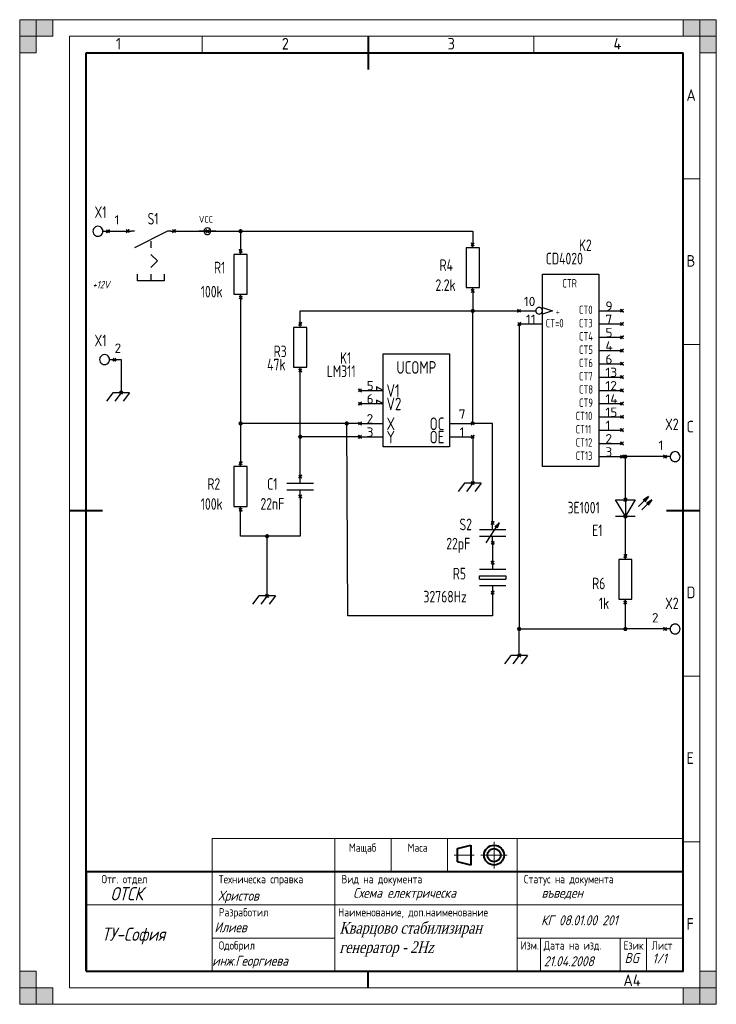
# Model space of a CAD drawing. Extents: x 0 to 210, y 0 to 297.
import ezdxf
from ezdxf.enums import TextEntityAlignment as Align

# ---------------------------------------------------------------- set-up
doc = ezdxf.new("R2010")
doc.units = 0
doc.layers.get('0').update_dxf_attribs({"linetype": 'CONTINUOUS'})
for name, color, linetype, lineweight in [('Text35', 3, 'CONTINUOUS', 35), ('Text50', 9, 'CONTINUOUS', 15), ('ThickLine', 5, 'CONTINUOUS', 40), ('ThinLine', 1, 'CONTINUOUS', 20)]:
    doc.layers.add(name, color=color, linetype=linetype, lineweight=lineweight)
doc.styles.add('ISO Proportional', font='isocp.shx')
doc.styles.get("Standard").update_dxf_attribs({"font": 'simplexc.shx', "width": 0.8, "oblique": 15})
doc.styles.add('WFTEXTn', font='simplexc.shx', dxfattribs={"width": 0.8})

# ---------------------------------------------------------------- blocks, each defined once
blk = doc.blocks.new('DISC')
at = {"color": 0, "const_width": 0.5}
blk.add_lwpolyline([(0, 0.25, 1), (0, -0.25, 1)], format="xyb", close=True, dxfattribs=at)

msp = doc.modelspace()

# ---------------------------------------------------------------- hatches: boundary and pattern name
at = {"layer": 'ThinLine'}
for points in [[(0, 297), (5, 297), (5, 287), (0, 287)], [(0, 292), (10, 292), (10, 297), (0, 297)], [(210, 297), (210, 292), (200, 292), (200, 297)], [(205, 297), (205, 287), (210, 287), (210, 297)], [(5, 0), (5, 10), (0, 10), (0, 0)], [(210, 0), (205, 0), (205, 10), (210, 10)], [(0, 0), (0, 5), (10, 5), (10, 0)], [(210, 5), (200, 5), (200, 0), (210, 0)]]:
    msp.add_hatch(color=256, dxfattribs=at).paths.add_polyline_path(points)

# ---------------------------------------------------------------- linework, layer by layer
at = {"color": 1}
for p, q in [((25.08, 233.2), (26.58, 233.2)), ((32.55, 233.23), (33.57, 233.23)), ((34.56, 233.23), (33.57, 233.23)), ((44.56, 233.23), (34.56, 228.22)), ((45.55, 233.23), (44.56, 233.23)), ((45.55, 233.23), (46.55, 233.23)), ((39.56, 230.23), (39.56, 228.22)), ((136.59, 228.2), (136.59, 229.21)), ((39.56, 226.21), (41.57, 224.23)), ((68.59, 226.19), (64.58, 226.19)), ((64.58, 226.19), (64.58, 214.2)), ((66.59, 226.19), (66.59, 227.21)), ((68.59, 214.2), (68.59, 226.19)), ((138.57, 228.2), (134.58, 228.2)), ((134.58, 228.2), (134.58, 216.21)), ((138.57, 216.21), (138.57, 228.2)), ((39.56, 222.23), (41.57, 224.23)), ((35.55, 218.24), (35.55, 220.22)), ((39.56, 220.22), (39.56, 218.24)), ((43.55, 220.22), (43.55, 218.24)), ((157.57, 220.19), (174.59, 220.19)), ((157.57, 162.21), (157.57, 220.19)), ((174.59, 220.19), (174.59, 162.21)), ((43.55, 218.24), (35.55, 218.24)), ((64.58, 214.2), (68.59, 214.2)), ((66.59, 213.21), (66.59, 214.2)), ((134.58, 216.21), (138.57, 216.21)), ((136.59, 215.19), (136.59, 216.21)), ((150.58, 209.2), (155.59, 209.2)), ((157.57, 210.21), (160.59, 209.2)), ((160.59, 209.2), (157.57, 208.21)), ((174.59, 209.2), (181.57, 209.2)), ((84.57, 204.19), (84.57, 205.21)), ((150.58, 205.21), (157.57, 205.21)), ((174.59, 205.21), (181.57, 205.21)), ((86.58, 204.19), (82.59, 204.19)), ((82.59, 204.19), (82.59, 192.2)), ((86.58, 192.2), (86.58, 204.19)), ((174.59, 201.2), (181.57, 201.2)), ((109.59, 196.19), (129.58, 196.19)), ((109.59, 168.2), (109.59, 196.19)), ((129.58, 196.19), (129.58, 168.2)), ((174.59, 197.21), (181.57, 197.21)), ((27.09, 194.49), (28.59, 194.49)), ((174.59, 193.19), (181.57, 193.19)), ((82.59, 192.2), (86.58, 192.2)), ((84.57, 191.21), (84.57, 192.2)), ((174.59, 189.21), (181.57, 189.21)), ((102.58, 185.19), (109.59, 185.19)), ((109.59, 185.19), (107.58, 186.21)), ((107.58, 186.21), (107.58, 185.19)), ((174.59, 185.19), (181.57, 185.19)), ((102.58, 181.21), (109.59, 181.21)), ((109.59, 181.21), (107.58, 182.2)), ((107.58, 182.2), (107.58, 181.21)), ((174.59, 181.21), (181.57, 181.21)), ((174.59, 177.19), (181.57, 177.19)), ((102.58, 175.21), (109.59, 175.21)), ((129.58, 175.21), (136.59, 175.21)), ((174.59, 173.2), (181.57, 173.2)), ((102.58, 171.2), (109.59, 171.2)), ((129.58, 171.2), (136.59, 171.2)), ((129.58, 168.2), (109.59, 168.2)), ((174.59, 169.19), (181.57, 169.19)), ((174.59, 165.2), (181.57, 165.2)), ((196.08, 165.2), (194.58, 165.2)), ((68.59, 162.21), (64.58, 162.21)), ((64.58, 162.21), (64.58, 150.19)), ((66.59, 162.21), (66.59, 163.2)), ((68.59, 150.19), (68.59, 162.21)), ((174.59, 162.21), (157.57, 162.21)), ((84.57, 157.2), (84.57, 159.21)), ((80.58, 157.2), (88.58, 157.2)), ((80.58, 155.2), (88.58, 155.2)), ((84.57, 153.19), (84.57, 155.2)), ((179.59, 152.2), (185.58, 152.2)), ((182.59, 147.2), (179.59, 152.2)), ((185.58, 152.2), (182.59, 147.2)), ((182.59, 152.2), (182.59, 147.2)), ((186.58, 150.19), (189.57, 153.19)), ((187.59, 149.2), (190.59, 152.2)), ((189.57, 153.19), (187.97, 152.1)), ((189.57, 153.19), (188.48, 151.59)), ((190.59, 152.2), (188.99, 151.11)), ((190.59, 152.2), (189.47, 150.6)), ((64.58, 150.19), (68.59, 150.19)), ((66.59, 149.2), (66.59, 150.19)), ((179.59, 147.2), (185.58, 147.2)), ((138.57, 143.21), (146.57, 143.21)), ((140.58, 139.19), (144.59, 145.21)), ((142.58, 143.21), (142.58, 145.21)), ((144.59, 145.21), (143.27, 143.99)), ((144.59, 145.21), (143.98, 143.61)), ((138.57, 141.2), (146.57, 141.2)), ((142.58, 139.19), (142.58, 141.2)), ((184.57, 134.19), (180.58, 134.19)), ((180.58, 134.19), (180.58, 122.2)), ((182.59, 134.19), (182.59, 135.21)), ((184.57, 122.2), (184.57, 134.19)), ((146.57, 131.19), (138.57, 131.19)), ((142.58, 133.2), (142.58, 131.19)), ((138.57, 129.21), (146.57, 129.21)), ((138.57, 128.2), (138.57, 129.21)), ((138.57, 128.2), (146.57, 128.2)), ((146.57, 129.21), (146.57, 128.2)), ((146.57, 126.19), (138.57, 126.19)), ((142.58, 126.19), (142.58, 124.21)), ((180.58, 122.2), (184.57, 122.2)), ((182.59, 121.21), (182.59, 122.2)), ((196.08, 113.21), (194.58, 113.21))]:
    msp.add_line(p, q, dxfattribs=at)
at = {"color": 3}
for p, q in [((26.58, 233.2), (26.12, 233.66)), ((26.12, 233.66), (26.12, 233.66)), ((26.12, 233.66), (26.58, 233.2)), ((26.58, 233.2), (26.12, 233.66)), ((26.58, 233.2), (26.12, 232.74)), ((26.12, 232.74), (26.58, 233.2)), ((26.12, 232.74), (26.12, 232.74)), ((26.58, 233.2), (27.04, 233.66)), ((27.04, 233.66), (26.58, 233.2)), ((26.58, 233.2), (32.55, 233.23)), ((26.58, 233.2), (27.04, 232.74)), ((27.04, 232.74), (26.58, 233.2)), ((27.04, 233.66), (27.04, 233.66)), ((27.04, 232.74), (27.04, 232.74)), ((32.55, 233.23), (32.12, 233.68)), ((32.12, 233.68), (32.12, 233.68)), ((32.12, 233.68), (32.55, 233.23)), ((32.55, 233.23), (32.12, 233.68)), ((32.55, 233.23), (32.12, 232.77)), ((32.12, 232.77), (32.55, 233.23)), ((32.12, 232.77), (32.12, 232.77)), ((32.55, 233.23), (33.01, 233.68)), ((33.01, 233.68), (32.55, 233.23)), ((32.55, 233.23), (33.01, 232.77)), ((33.01, 232.77), (32.55, 233.23)), ((33.01, 233.68), (33.01, 233.68)), ((33.01, 232.77), (33.01, 232.77)), ((46.55, 233.23), (46.11, 233.68)), ((46.11, 233.68), (46.11, 233.68)), ((46.11, 233.68), (46.55, 233.23)), ((46.55, 233.23), (46.11, 233.68)), ((46.55, 233.23), (46.11, 232.77)), ((46.11, 232.77), (46.55, 233.23)), ((46.11, 232.77), (46.11, 232.77)), ((46.55, 233.23), (47, 233.68)), ((47, 233.68), (46.55, 233.23)), ((46.55, 233.23), (48.58, 233.23)), ((46.55, 233.23), (47, 232.77)), ((47, 232.77), (46.55, 233.23)), ((47, 233.68), (47, 233.68)), ((47, 232.77), (47, 232.77)), ((48.58, 233.23), (48.58, 233.2)), ((48.58, 233.2), (56.58, 233.2)), ((59.12, 233.2), (54.04, 233.2)), ((56.58, 233.2), (56.12, 233.66)), ((56.12, 233.66), (56.12, 233.66)), ((56.12, 233.66), (56.58, 233.2)), ((56.58, 233.2), (56.12, 232.74)), ((56.12, 232.74), (56.58, 233.2)), ((56.58, 233.2), (56.12, 232.74)), ((56.12, 232.74), (56.12, 232.74)), ((56.58, 233.2), (57.04, 233.66)), ((57.04, 233.66), (56.58, 233.2)), ((56.58, 233.2), (66.59, 233.2)), ((56.58, 233.2), (57.04, 232.74)), ((57.04, 232.74), (56.58, 233.2)), ((57.04, 233.66), (57.04, 233.66)), ((57.04, 232.74), (57.04, 232.74)), ((66.59, 233.2), (136.59, 233.2)), ((66.59, 233.2), (66.59, 227.21)), ((136.59, 233.2), (136.59, 229.21)), ((136.59, 229.21), (136.13, 229.64)), ((136.13, 229.64), (136.13, 229.64)), ((136.13, 229.64), (136.59, 229.21)), ((136.59, 229.21), (136.13, 228.75)), ((136.13, 228.75), (136.59, 229.21)), ((136.59, 229.21), (136.13, 228.75)), ((136.13, 228.75), (136.13, 228.75)), ((136.59, 229.21), (137.02, 229.64)), ((137.02, 229.64), (136.59, 229.21)), ((136.59, 229.21), (137.02, 228.75)), ((137.02, 228.75), (136.59, 229.21)), ((137.02, 229.64), (137.02, 229.64)), ((137.02, 228.75), (137.02, 228.75)), ((66.59, 227.21), (66.13, 227.66)), ((66.13, 227.66), (66.13, 227.66)), ((66.13, 227.66), (66.59, 227.21)), ((66.59, 227.21), (66.13, 226.75)), ((66.13, 226.75), (66.59, 227.21)), ((66.59, 227.21), (66.13, 226.75)), ((66.13, 226.75), (66.13, 226.75)), ((66.59, 227.21), (67.02, 227.66)), ((67.02, 227.66), (66.59, 227.21)), ((66.59, 227.21), (67.02, 226.75)), ((67.02, 226.75), (66.59, 227.21)), ((67.02, 227.66), (67.02, 227.66)), ((67.02, 226.75), (67.02, 226.75)), ((136.59, 215.19), (136.13, 215.65)), ((136.13, 215.65), (136.13, 215.65)), ((136.13, 215.65), (136.59, 215.19)), ((136.59, 215.19), (136.13, 214.76)), ((136.13, 214.76), (136.59, 215.19)), ((136.59, 215.19), (136.13, 214.76)), ((136.13, 214.76), (136.13, 214.76)), ((136.59, 215.19), (137.02, 215.65)), ((137.02, 215.65), (136.59, 215.19)), ((136.59, 215.19), (136.59, 209.17)), ((136.59, 215.19), (137.02, 214.76)), ((137.02, 214.76), (136.59, 215.19)), ((137.02, 215.65), (137.02, 215.65)), ((137.02, 214.76), (137.02, 214.76)), ((66.59, 213.21), (66.13, 213.64)), ((66.13, 213.64), (66.13, 213.64)), ((66.13, 213.64), (66.59, 213.21)), ((66.59, 213.21), (66.13, 212.75)), ((66.13, 212.75), (66.59, 213.21)), ((66.59, 213.21), (66.13, 212.75)), ((66.13, 212.75), (66.13, 212.75)), ((66.59, 213.21), (67.02, 213.64)), ((67.02, 213.64), (66.59, 213.21)), ((66.59, 213.21), (66.59, 175.21)), ((66.59, 213.21), (67.02, 212.75)), ((67.02, 212.75), (66.59, 213.21)), ((67.02, 213.64), (67.02, 213.64)), ((67.02, 212.75), (67.02, 212.75)), ((84.57, 205.21), (84.57, 209.17)), ((84.57, 209.17), (136.59, 209.17)), ((136.59, 209.17), (150.56, 209.17)), ((136.59, 175.21), (136.59, 209.17)), ((150.56, 209.17), (150.1, 209.63)), ((150.1, 209.63), (150.1, 209.63)), ((150.1, 209.63), (150.56, 209.17)), ((150.56, 209.17), (150.1, 208.74)), ((150.1, 208.74), (150.56, 209.17)), ((150.56, 209.17), (150.1, 208.74)), ((150.1, 208.74), (150.1, 208.74)), ((150.56, 209.17), (151.02, 209.63)), ((151.02, 209.63), (150.56, 209.17)), ((150.56, 209.17), (151.02, 208.74)), ((151.02, 208.74), (150.56, 209.17)), ((151.02, 209.63), (151.02, 209.63)), ((151.02, 208.74), (151.02, 208.74)), ((181.57, 209.2), (181.14, 209.65)), ((181.14, 209.65), (181.14, 209.65)), ((181.14, 209.65), (181.57, 209.2)), ((181.57, 209.2), (181.14, 208.76)), ((181.14, 208.76), (181.57, 209.2)), ((181.57, 209.2), (181.14, 208.76)), ((181.14, 208.76), (181.14, 208.76)), ((181.57, 209.2), (182.03, 209.65)), ((182.03, 209.65), (181.57, 209.2)), ((181.57, 209.2), (182.03, 208.76)), ((182.03, 208.76), (181.57, 209.2)), ((182.03, 209.65), (182.03, 209.65)), ((182.03, 208.76), (182.03, 208.76)), ((84.57, 205.21), (84.14, 205.64)), ((84.14, 205.64), (84.14, 205.64)), ((84.14, 205.64), (84.57, 205.21)), ((84.57, 205.21), (84.14, 204.75)), ((84.14, 204.75), (84.57, 205.21)), ((84.57, 205.21), (84.14, 204.75)), ((84.57, 205.21), (85.03, 205.64)), ((85.03, 205.64), (84.57, 205.21)), ((84.57, 205.21), (85.03, 204.75)), ((85.03, 204.75), (84.57, 205.21)), ((85.03, 205.64), (85.03, 205.64)), ((150.58, 205.21), (150.13, 205.64)), ((150.13, 205.64), (150.13, 205.64)), ((150.13, 205.64), (150.58, 205.21)), ((150.58, 205.21), (150.13, 204.75)), ((150.13, 204.75), (150.58, 205.21)), ((150.58, 205.21), (150.13, 204.75)), ((150.58, 205.21), (151.04, 205.64)), ((151.04, 205.64), (150.58, 205.21)), ((150.58, 205.21), (150.58, 113.21)), ((150.58, 205.21), (151.04, 204.75)), ((151.04, 204.75), (150.58, 205.21)), ((151.04, 205.64), (151.04, 205.64)), ((181.57, 205.21), (181.14, 205.64)), ((181.14, 205.64), (181.14, 205.64)), ((181.14, 205.64), (181.57, 205.21)), ((181.57, 205.21), (181.14, 204.75)), ((181.14, 204.75), (181.57, 205.21)), ((181.57, 205.21), (181.14, 204.75)), ((181.57, 205.21), (182.03, 205.64)), ((182.03, 205.64), (181.57, 205.21)), ((181.57, 205.21), (182.03, 204.75)), ((182.03, 204.75), (181.57, 205.21)), ((182.03, 205.64), (182.03, 205.64)), ((84.14, 204.75), (84.14, 204.75)), ((85.03, 204.75), (85.03, 204.75)), ((150.13, 204.75), (150.13, 204.75)), ((151.04, 204.75), (151.04, 204.75)), ((181.14, 204.75), (181.14, 204.75)), ((182.03, 204.75), (182.03, 204.75)), ((181.57, 201.2), (181.14, 201.65)), ((181.14, 201.65), (181.14, 201.65)), ((181.14, 201.65), (181.57, 201.2)), ((181.57, 201.2), (181.14, 200.76)), ((181.14, 200.76), (181.57, 201.2)), ((181.57, 201.2), (181.14, 200.76)), ((181.14, 200.76), (181.14, 200.76)), ((181.57, 201.2), (182.03, 201.65)), ((182.03, 201.65), (181.57, 201.2)), ((181.57, 201.2), (182.03, 200.76)), ((182.03, 200.76), (181.57, 201.2)), ((182.03, 201.65), (182.03, 201.65)), ((182.03, 200.76), (182.03, 200.76)), ((181.57, 197.21), (181.14, 197.64)), ((181.14, 197.64), (181.14, 197.64)), ((181.14, 197.64), (181.57, 197.21)), ((181.57, 197.21), (181.14, 196.75)), ((181.14, 196.75), (181.57, 197.21)), ((181.57, 197.21), (181.14, 196.75)), ((181.14, 196.75), (181.14, 196.75)), ((181.57, 197.21), (182.03, 197.64)), ((182.03, 197.64), (181.57, 197.21)), ((181.57, 197.21), (182.03, 196.75)), ((182.03, 196.75), (181.57, 197.21)), ((182.03, 197.64), (182.03, 197.64)), ((182.03, 196.75), (182.03, 196.75)), ((28.59, 194.49), (28.13, 194.95)), ((28.13, 194.95), (28.13, 194.95)), ((28.13, 194.95), (28.59, 194.49)), ((28.59, 194.49), (28.13, 194.95)), ((28.59, 194.49), (28.13, 194.04)), ((28.13, 194.04), (28.59, 194.49)), ((28.13, 194.04), (28.13, 194.04)), ((28.59, 194.49), (29.02, 194.95)), ((29.02, 194.95), (28.59, 194.49)), ((28.59, 194.49), (30.57, 194.49)), ((28.59, 194.49), (29.02, 194.04)), ((29.02, 194.04), (28.59, 194.49)), ((29.02, 194.95), (29.02, 194.95)), ((29.02, 194.04), (29.02, 194.04)), ((30.57, 194.49), (30.57, 184.48)), ((181.57, 193.19), (181.14, 193.65)), ((181.14, 193.65), (181.14, 193.65)), ((181.14, 193.65), (181.57, 193.19)), ((181.57, 193.19), (181.14, 192.76)), ((181.14, 192.76), (181.57, 193.19)), ((181.57, 193.19), (181.14, 192.76)), ((181.57, 193.19), (182.03, 193.65)), ((182.03, 193.65), (181.57, 193.19)), ((181.57, 193.19), (182.03, 192.76)), ((182.03, 192.76), (181.57, 193.19)), ((182.03, 193.65), (182.03, 193.65)), ((84.57, 191.21), (84.14, 191.65)), ((84.14, 191.65), (84.14, 191.65)), ((84.14, 191.65), (84.57, 191.21)), ((84.57, 191.21), (84.14, 190.76)), ((84.14, 190.76), (84.57, 191.21)), ((84.57, 191.21), (84.14, 190.76)), ((84.14, 190.76), (84.14, 190.76)), ((84.57, 191.21), (85.03, 191.65)), ((85.03, 191.65), (84.57, 191.21)), ((84.57, 171.2), (84.57, 191.21)), ((84.57, 191.21), (85.03, 190.76)), ((85.03, 190.76), (84.57, 191.21)), ((85.03, 191.65), (85.03, 191.65)), ((85.03, 190.76), (85.03, 190.76)), ((181.14, 192.76), (181.14, 192.76)), ((182.03, 192.76), (182.03, 192.76)), ((181.57, 189.21), (181.14, 189.64)), ((181.14, 189.64), (181.14, 189.64)), ((181.14, 189.64), (181.57, 189.21)), ((181.57, 189.21), (181.14, 188.75)), ((181.14, 188.75), (181.57, 189.21)), ((181.57, 189.21), (181.14, 188.75)), ((181.14, 188.75), (181.14, 188.75)), ((181.57, 189.21), (182.03, 189.64)), ((182.03, 189.64), (181.57, 189.21)), ((181.57, 189.21), (182.03, 188.75)), ((182.03, 188.75), (181.57, 189.21)), ((182.03, 189.64), (182.03, 189.64)), ((182.03, 188.75), (182.03, 188.75)), ((28.03, 184.48), (26.12, 181.94)), ((33.11, 184.48), (28.03, 184.48)), ((30.57, 184.48), (28.66, 181.94)), ((30.57, 184.48), (30.14, 184.94)), ((30.14, 184.94), (30.14, 184.94)), ((30.14, 184.94), (30.57, 184.48)), ((30.57, 184.48), (30.14, 184.05)), ((30.14, 184.05), (30.57, 184.48)), ((30.57, 184.48), (30.14, 184.05)), ((30.57, 184.48), (31.03, 184.94)), ((31.03, 184.94), (30.57, 184.48)), ((30.57, 184.48), (31.03, 184.05)), ((31.03, 184.05), (30.57, 184.48)), ((31.03, 184.94), (31.03, 184.94)), ((33.11, 184.48), (31.2, 181.94)), ((102.58, 185.19), (102.12, 185.65)), ((102.12, 185.65), (102.12, 185.65)), ((102.12, 185.65), (102.58, 185.19)), ((102.58, 185.19), (102.12, 184.76)), ((102.12, 184.76), (102.58, 185.19)), ((102.58, 185.19), (102.12, 184.76)), ((102.12, 184.76), (102.12, 184.76)), ((102.58, 185.19), (103.03, 185.65)), ((103.03, 185.65), (102.58, 185.19)), ((102.58, 185.19), (103.03, 184.76)), ((103.03, 184.76), (102.58, 185.19)), ((103.03, 185.65), (103.03, 185.65)), ((103.03, 184.76), (103.03, 184.76)), ((181.57, 185.19), (181.14, 185.65)), ((181.14, 185.65), (181.14, 185.65)), ((181.14, 185.65), (181.57, 185.19)), ((181.57, 185.19), (181.14, 184.76)), ((181.14, 184.76), (181.57, 185.19)), ((181.57, 185.19), (181.14, 184.76)), ((181.14, 184.76), (181.14, 184.76)), ((181.57, 185.19), (182.03, 185.65)), ((182.03, 185.65), (181.57, 185.19)), ((181.57, 185.19), (182.03, 184.76)), ((182.03, 184.76), (181.57, 185.19)), ((182.03, 185.65), (182.03, 185.65)), ((182.03, 184.76), (182.03, 184.76)), ((30.14, 184.05), (30.14, 184.05)), ((31.03, 184.05), (31.03, 184.05)), ((102.58, 181.21), (102.12, 181.66)), ((102.12, 181.66), (102.12, 181.66)), ((102.12, 181.66), (102.58, 181.21)), ((102.58, 181.21), (102.12, 180.75)), ((102.12, 180.75), (102.58, 181.21)), ((102.58, 181.21), (102.12, 180.75)), ((102.58, 181.21), (103.03, 181.66)), ((103.03, 181.66), (102.58, 181.21)), ((102.58, 181.21), (103.03, 180.75)), ((103.03, 180.75), (102.58, 181.21)), ((103.03, 181.66), (103.03, 181.66)), ((181.57, 181.21), (181.14, 181.66)), ((181.14, 181.66), (181.14, 181.66)), ((181.14, 181.66), (181.57, 181.21)), ((181.57, 181.21), (181.14, 180.75)), ((181.14, 180.75), (181.57, 181.21)), ((181.57, 181.21), (181.14, 180.75)), ((181.57, 181.21), (182.03, 181.66)), ((182.03, 181.66), (181.57, 181.21)), ((181.57, 181.21), (182.03, 180.75)), ((182.03, 180.75), (181.57, 181.21)), ((182.03, 181.66), (182.03, 181.66)), ((102.12, 180.75), (102.12, 180.75)), ((103.03, 180.75), (103.03, 180.75)), ((181.14, 180.75), (181.14, 180.75)), ((182.03, 180.75), (182.03, 180.75)), ((102.58, 175.21), (102.12, 175.64)), ((102.12, 175.64), (102.12, 175.64)), ((102.12, 175.64), (102.58, 175.21)), ((102.58, 175.21), (103.03, 175.64)), ((103.03, 175.64), (102.58, 175.21)), ((103.03, 175.64), (103.03, 175.64)), ((136.59, 175.21), (136.13, 175.64)), ((136.13, 175.64), (136.13, 175.64)), ((136.13, 175.64), (136.59, 175.21)), ((136.59, 175.21), (137.02, 175.64)), ((137.02, 175.64), (136.59, 175.21)), ((137.02, 175.64), (137.02, 175.64)), ((181.57, 177.19), (181.14, 177.65)), ((181.14, 177.65), (181.14, 177.65)), ((181.14, 177.65), (181.57, 177.19)), ((181.57, 177.19), (181.14, 176.76)), ((181.14, 176.76), (181.57, 177.19)), ((181.57, 177.19), (181.14, 176.76)), ((181.14, 176.76), (181.14, 176.76)), ((181.57, 177.19), (182.03, 177.65)), ((182.03, 177.65), (181.57, 177.19)), ((181.57, 177.19), (182.03, 176.76)), ((182.03, 176.76), (181.57, 177.19)), ((182.03, 177.65), (182.03, 177.65)), ((182.03, 176.76), (182.03, 176.76)), ((98.59, 175.21), (66.59, 175.21)), ((66.59, 175.21), (66.59, 163.2)), ((98.89, 117.2), (98.59, 175.21)), ((102.58, 175.21), (98.59, 175.21)), ((102.58, 175.21), (102.12, 174.75)), ((102.12, 174.75), (102.58, 175.21)), ((102.58, 175.21), (102.12, 174.75)), ((102.12, 174.75), (102.12, 174.75)), ((102.58, 175.21), (103.03, 174.75)), ((103.03, 174.75), (102.58, 175.21)), ((103.03, 174.75), (103.03, 174.75)), ((136.59, 175.21), (136.13, 174.75)), ((136.13, 174.75), (136.59, 175.21)), ((136.59, 175.21), (136.13, 174.75)), ((136.13, 174.75), (136.13, 174.75)), ((142.58, 175.21), (136.59, 175.21)), ((136.59, 175.21), (137.02, 174.75)), ((137.02, 174.75), (136.59, 175.21)), ((137.02, 174.75), (137.02, 174.75)), ((142.58, 145.21), (142.58, 175.21)), ((181.57, 173.2), (181.14, 173.66)), ((181.14, 173.66), (181.14, 173.66)), ((181.14, 173.66), (181.57, 173.2)), ((181.57, 173.2), (181.14, 172.75)), ((181.14, 172.75), (181.57, 173.2)), ((181.57, 173.2), (181.14, 172.75)), ((181.14, 172.75), (181.14, 172.75)), ((181.57, 173.2), (182.03, 173.66)), ((182.03, 173.66), (181.57, 173.2)), ((181.57, 173.2), (182.03, 172.75)), ((182.03, 172.75), (181.57, 173.2)), ((182.03, 173.66), (182.03, 173.66)), ((182.03, 172.75), (182.03, 172.75)), ((102.55, 171.17), (84.57, 171.2)), ((84.57, 159.21), (84.57, 171.2)), ((102.55, 171.17), (102.1, 171.63)), ((102.1, 171.63), (102.1, 171.63)), ((102.1, 171.63), (102.55, 171.17)), ((102.55, 171.17), (102.1, 170.72)), ((102.1, 170.72), (102.55, 171.17)), ((102.55, 171.17), (102.1, 170.72)), ((102.1, 170.72), (102.1, 170.72)), ((102.55, 171.17), (103.01, 171.63)), ((103.01, 171.63), (102.55, 171.17)), ((102.55, 171.17), (103.01, 170.72)), ((103.01, 170.72), (102.55, 171.17)), ((103.01, 171.63), (103.01, 171.63)), ((103.01, 170.72), (103.01, 170.72)), ((136.59, 171.2), (136.13, 171.66)), ((136.13, 171.66), (136.13, 171.66)), ((136.13, 171.66), (136.59, 171.2)), ((136.59, 171.2), (136.13, 170.74)), ((136.13, 170.74), (136.59, 171.2)), ((136.59, 171.2), (136.13, 170.74)), ((136.13, 170.74), (136.13, 170.74)), ((136.59, 171.2), (137.02, 171.66)), ((137.02, 171.66), (136.59, 171.2)), ((136.59, 171.2), (136.59, 157.2)), ((136.59, 171.2), (137.02, 170.74)), ((137.02, 170.74), (136.59, 171.2)), ((137.02, 171.66), (137.02, 171.66)), ((137.02, 170.74), (137.02, 170.74)), ((181.57, 169.19), (181.14, 169.65)), ((181.14, 169.65), (181.14, 169.65)), ((181.14, 169.65), (181.57, 169.19)), ((181.57, 169.19), (182.03, 169.65)), ((182.03, 169.65), (181.57, 169.19)), ((182.03, 169.65), (182.03, 169.65)), ((181.57, 169.19), (181.14, 168.76)), ((181.14, 168.76), (181.57, 169.19)), ((181.57, 169.19), (181.14, 168.76)), ((181.14, 168.76), (181.14, 168.76)), ((181.57, 169.19), (182.03, 168.76)), ((182.03, 168.76), (181.57, 169.19)), ((182.03, 168.76), (182.03, 168.76)), ((66.59, 163.2), (66.13, 163.65)), ((66.13, 163.65), (66.13, 163.65)), ((66.13, 163.65), (66.59, 163.2)), ((66.59, 163.2), (67.02, 163.65)), ((67.02, 163.65), (66.59, 163.2)), ((67.02, 163.65), (67.02, 163.65)), ((181.57, 165.2), (181.14, 165.66)), ((181.14, 165.66), (181.14, 165.66)), ((181.14, 165.66), (181.57, 165.2)), ((181.57, 165.2), (181.14, 164.75)), ((181.14, 164.75), (181.57, 165.2)), ((181.57, 165.2), (181.14, 164.75)), ((181.14, 164.75), (181.14, 164.75)), ((181.57, 165.2), (182.03, 165.66)), ((182.03, 165.66), (181.57, 165.2)), ((182.59, 165.2), (181.57, 165.2)), ((181.57, 165.2), (182.03, 164.75)), ((182.03, 164.75), (181.57, 165.2)), ((182.03, 165.66), (182.03, 165.66)), ((182.03, 164.75), (182.03, 164.75)), ((182.59, 152.2), (182.59, 165.2)), ((194.58, 165.2), (182.59, 165.2)), ((194.58, 165.2), (194.12, 165.66)), ((194.12, 165.66), (194.12, 165.66)), ((194.12, 165.66), (194.58, 165.2)), ((194.58, 165.2), (194.12, 164.75)), ((194.12, 164.75), (194.58, 165.2)), ((194.12, 164.75), (194.12, 164.75)), ((194.58, 165.2), (195.03, 165.66)), ((195.03, 165.66), (194.58, 165.2)), ((194.58, 165.2), (195.03, 164.75)), ((195.03, 164.75), (194.58, 165.2)), ((194.58, 165.2), (195.03, 164.75)), ((195.03, 165.66), (195.03, 165.66)), ((195.03, 164.75), (195.03, 164.75)), ((66.59, 163.2), (66.13, 162.74)), ((66.13, 162.74), (66.59, 163.2)), ((66.59, 163.2), (66.13, 162.74)), ((66.13, 162.74), (66.13, 162.74)), ((66.59, 163.2), (67.02, 162.74)), ((67.02, 162.74), (66.59, 163.2)), ((67.02, 162.74), (67.02, 162.74)), ((84.57, 159.21), (84.14, 159.64)), ((84.14, 159.64), (84.14, 159.64)), ((84.14, 159.64), (84.57, 159.21)), ((84.57, 159.21), (84.14, 158.75)), ((84.14, 158.75), (84.57, 159.21)), ((84.57, 159.21), (84.14, 158.75)), ((84.14, 158.75), (84.14, 158.75)), ((84.57, 159.21), (85.03, 159.64)), ((85.03, 159.64), (84.57, 159.21)), ((84.57, 159.21), (85.03, 158.75)), ((85.03, 158.75), (84.57, 159.21)), ((85.03, 159.64), (85.03, 159.64)), ((85.03, 158.75), (85.03, 158.75)), ((136.59, 157.2), (136.13, 157.66)), ((136.13, 157.66), (136.13, 157.66)), ((136.13, 157.66), (136.59, 157.2)), ((136.59, 157.2), (137.02, 157.66)), ((137.02, 157.66), (136.59, 157.2)), ((137.02, 157.66), (137.02, 157.66)), ((134.05, 157.2), (132.14, 154.66)), ((139.13, 157.2), (134.05, 157.2)), ((136.59, 157.2), (134.68, 154.66)), ((136.59, 157.2), (136.13, 156.75)), ((136.13, 156.75), (136.59, 157.2)), ((136.59, 157.2), (136.13, 156.75)), ((136.13, 156.75), (136.13, 156.75)), ((136.59, 157.2), (137.02, 156.75)), ((137.02, 156.75), (136.59, 157.2)), ((137.02, 156.75), (137.02, 156.75)), ((139.13, 157.2), (137.22, 154.66)), ((84.57, 153.19), (84.14, 153.65)), ((84.14, 153.65), (84.14, 153.65)), ((84.14, 153.65), (84.57, 153.19)), ((84.57, 153.19), (84.14, 152.76)), ((84.14, 152.76), (84.57, 153.19)), ((84.57, 153.19), (84.14, 152.76)), ((84.14, 152.76), (84.14, 152.76)), ((84.57, 153.19), (85.03, 153.65)), ((85.03, 153.65), (84.57, 153.19)), ((84.57, 153.19), (84.57, 141.2)), ((84.57, 153.19), (85.03, 152.76)), ((85.03, 152.76), (84.57, 153.19)), ((85.03, 153.65), (85.03, 153.65)), ((85.03, 152.76), (85.03, 152.76)), ((182.59, 152.2), (182.13, 152.66)), ((182.13, 152.66), (182.13, 152.66)), ((182.13, 152.66), (182.59, 152.2)), ((182.59, 152.2), (182.13, 151.74)), ((182.13, 151.74), (182.59, 152.2)), ((182.13, 151.74), (182.13, 151.74)), ((182.59, 152.2), (183.02, 152.66)), ((183.02, 152.66), (182.59, 152.2)), ((182.59, 152.2), (183.02, 152.66)), ((182.59, 152.2), (183.02, 151.74)), ((183.02, 151.74), (182.59, 152.2)), ((183.02, 152.66), (183.02, 152.66)), ((183.02, 151.74), (183.02, 151.74)), ((66.59, 149.2), (66.13, 149.66)), ((66.13, 149.66), (66.13, 149.66)), ((66.13, 149.66), (66.59, 149.2)), ((66.59, 149.2), (66.13, 148.74)), ((66.13, 148.74), (66.59, 149.2)), ((66.59, 149.2), (66.13, 148.74)), ((66.13, 148.74), (66.13, 148.74)), ((66.59, 149.2), (67.02, 149.66)), ((67.02, 149.66), (66.59, 149.2)), ((66.59, 141.2), (66.59, 149.2)), ((66.59, 149.2), (67.02, 148.74)), ((67.02, 148.74), (66.59, 149.2)), ((67.02, 149.66), (67.02, 149.66)), ((67.02, 148.74), (67.02, 148.74)), ((142.58, 145.21), (142.13, 145.65)), ((142.13, 145.65), (142.13, 145.65)), ((142.13, 145.65), (142.58, 145.21)), ((142.58, 145.21), (143.04, 145.65)), ((143.04, 145.65), (142.58, 145.21)), ((143.04, 145.65), (143.04, 145.65)), ((182.59, 147.2), (182.13, 147.65)), ((182.13, 147.65), (182.13, 147.65)), ((182.13, 147.65), (182.59, 147.2)), ((182.59, 147.2), (182.13, 146.76)), ((182.13, 146.76), (182.59, 147.2)), ((182.13, 146.76), (182.13, 146.76)), ((182.59, 147.2), (183.02, 147.65)), ((183.02, 147.65), (182.59, 147.2)), ((182.59, 147.2), (183.02, 147.65)), ((182.59, 135.21), (182.59, 147.2)), ((182.59, 147.2), (183.02, 146.76)), ((183.02, 146.76), (182.59, 147.2)), ((183.02, 147.65), (183.02, 147.65)), ((183.02, 146.76), (183.02, 146.76)), ((142.58, 145.21), (142.13, 144.76)), ((142.13, 144.76), (142.58, 145.21)), ((142.58, 145.21), (142.13, 144.76)), ((142.13, 144.76), (142.13, 144.76)), ((142.58, 145.21), (143.04, 144.76)), ((143.04, 144.76), (142.58, 145.21)), ((143.04, 144.76), (143.04, 144.76)), ((74.59, 141.2), (66.59, 141.2)), ((84.57, 141.2), (74.59, 141.2)), ((74.59, 123.19), (74.59, 141.2)), ((142.58, 139.19), (142.13, 139.65)), ((142.13, 139.65), (142.13, 139.65)), ((142.13, 139.65), (142.58, 139.19)), ((142.58, 139.19), (143.04, 139.65)), ((143.04, 139.65), (142.58, 139.19)), ((143.04, 139.65), (143.04, 139.65)), ((142.58, 139.19), (142.13, 138.76)), ((142.13, 138.76), (142.58, 139.19)), ((142.58, 139.19), (142.13, 138.76)), ((142.13, 138.76), (142.13, 138.76)), ((142.58, 139.19), (142.58, 133.2)), ((142.58, 139.19), (143.04, 138.76)), ((143.04, 138.76), (142.58, 139.19)), ((143.04, 138.76), (143.04, 138.76)), ((142.58, 133.2), (142.13, 133.66)), ((142.13, 133.66), (142.13, 133.66)), ((142.13, 133.66), (142.58, 133.2)), ((142.58, 133.2), (143.04, 133.66)), ((143.04, 133.66), (142.58, 133.2)), ((142.58, 133.2), (143.04, 133.66)), ((143.04, 133.66), (143.04, 133.66)), ((182.59, 135.21), (182.13, 135.64)), ((182.13, 135.64), (182.13, 135.64)), ((182.13, 135.64), (182.59, 135.21)), ((182.59, 135.21), (182.13, 134.75)), ((182.13, 134.75), (182.59, 135.21)), ((182.59, 135.21), (182.13, 134.75)), ((182.13, 134.75), (182.13, 134.75)), ((182.59, 135.21), (183.02, 135.64)), ((183.02, 135.64), (182.59, 135.21)), ((182.59, 135.21), (183.02, 134.75)), ((183.02, 134.75), (182.59, 135.21)), ((183.02, 135.64), (183.02, 135.64)), ((183.02, 134.75), (183.02, 134.75)), ((142.58, 133.2), (142.13, 132.74)), ((142.13, 132.74), (142.58, 133.2)), ((142.13, 132.74), (142.13, 132.74)), ((142.58, 133.2), (143.04, 132.74)), ((143.04, 132.74), (142.58, 133.2)), ((143.04, 132.74), (143.04, 132.74)), ((72.05, 123.19), (70.14, 120.65)), ((77.13, 123.19), (72.05, 123.19)), ((74.59, 123.19), (72.68, 120.65)), ((74.59, 123.19), (74.13, 123.65)), ((74.13, 123.65), (74.13, 123.65)), ((74.13, 123.65), (74.59, 123.19)), ((74.59, 123.19), (74.13, 122.76)), ((74.13, 122.76), (74.59, 123.19)), ((74.59, 123.19), (74.13, 122.76)), ((74.13, 122.76), (74.13, 122.76)), ((74.59, 123.19), (75.02, 123.65)), ((75.02, 123.65), (74.59, 123.19)), ((74.59, 123.19), (75.02, 122.76)), ((75.02, 122.76), (74.59, 123.19)), ((75.02, 123.65), (75.02, 123.65)), ((75.02, 122.76), (75.02, 122.76)), ((77.13, 123.19), (75.22, 120.65)), ((142.58, 124.21), (142.13, 124.64)), ((142.13, 124.64), (142.13, 124.64)), ((142.13, 124.64), (142.58, 124.21)), ((142.58, 124.21), (142.13, 123.75)), ((142.13, 123.75), (142.58, 124.21)), ((142.13, 123.75), (142.13, 123.75)), ((142.58, 124.21), (143.04, 124.64)), ((143.04, 124.64), (142.58, 124.21)), ((142.58, 124.21), (143.04, 124.64)), ((142.58, 124.21), (142.58, 117.2)), ((142.58, 124.21), (143.04, 123.75)), ((143.04, 123.75), (142.58, 124.21)), ((143.04, 124.64), (143.04, 124.64)), ((143.04, 123.75), (143.04, 123.75)), ((182.59, 121.21), (182.13, 121.64)), ((182.13, 121.64), (182.13, 121.64)), ((182.13, 121.64), (182.59, 121.21)), ((182.59, 121.21), (182.13, 120.75)), ((182.13, 120.75), (182.59, 121.21)), ((182.59, 121.21), (182.13, 120.75)), ((182.13, 120.75), (182.13, 120.75)), ((182.59, 121.21), (183.02, 121.64)), ((183.02, 121.64), (182.59, 121.21)), ((182.59, 113.21), (182.59, 121.21)), ((182.59, 121.21), (183.02, 120.75)), ((183.02, 120.75), (182.59, 121.21)), ((183.02, 121.64), (183.02, 121.64)), ((183.02, 120.75), (183.02, 120.75)), ((142.58, 117.2), (98.89, 117.2)), ((150.58, 105.21), (150.58, 113.21)), ((150.58, 113.21), (182.59, 113.21)), ((194.58, 113.21), (182.59, 113.21)), ((194.58, 113.21), (194.12, 113.64)), ((194.12, 113.64), (194.12, 113.64)), ((194.12, 113.64), (194.58, 113.21)), ((194.58, 113.21), (194.12, 112.75)), ((194.12, 112.75), (194.58, 113.21)), ((194.58, 113.21), (195.03, 113.64)), ((195.03, 113.64), (194.58, 113.21)), ((194.58, 113.21), (195.03, 112.75)), ((195.03, 112.75), (194.58, 113.21)), ((194.58, 113.21), (195.03, 112.75)), ((195.03, 113.64), (195.03, 113.64)), ((194.12, 112.75), (194.12, 112.75)), ((195.03, 112.75), (195.03, 112.75)), ((148.04, 105.21), (146.14, 102.67)), ((153.12, 105.21), (148.04, 105.21)), ((150.58, 105.21), (148.68, 102.67)), ((150.58, 105.21), (150.13, 105.64)), ((150.13, 105.64), (150.13, 105.64)), ((150.13, 105.64), (150.58, 105.21)), ((150.58, 105.21), (150.13, 104.75)), ((150.13, 104.75), (150.58, 105.21)), ((150.58, 105.21), (150.13, 104.75)), ((150.13, 104.75), (150.13, 104.75)), ((150.58, 105.21), (151.04, 105.64)), ((151.04, 105.64), (150.58, 105.21)), ((150.58, 105.21), (151.04, 104.75)), ((151.04, 104.75), (150.58, 105.21)), ((151.04, 105.64), (151.04, 105.64)), ((151.04, 104.75), (151.04, 104.75)), ((153.12, 105.21), (151.22, 102.67))]:
    msp.add_line(p, q, dxfattribs=at)
at = {"color": 1}
for centre, major_axis, start_param, end_param in [((23.58, 233.2), (1.06, 1.06), 5.497787, 8.63938), ((23.58, 233.2), (1.06, 1.06), 2.356194, 5.497787), ((156.58, 209.21), (0.709, 0.709), 0.785398, 3.926991), ((156.58, 209.21), (-0.709, 0.709), 2.356194, 5.497787), ((25.59, 194.49), (1.06, 1.06), 5.497787, 8.63938), ((25.59, 194.49), (1.06, 1.06), 2.356194, 5.497787), ((197.57, 165.2), (-1.06, 1.06), 3.926991, 7.068583), ((197.57, 165.2), (1.06, 1.06), 2.356194, 5.497787), ((197.57, 113.21), (1.06, 1.06), 5.497787, 8.63938), ((197.57, 113.21), (1.06, 1.06), 2.356194, 5.497787)]:
    msp.add_ellipse(centre, major_axis=major_axis, ratio=1, start_param=start_param, end_param=end_param, dxfattribs=at)
at = {"color": 3}
for start_param, end_param in [(3.926991, 7.068583), (0.785398, 3.926991)]:
    msp.add_ellipse((56.58, 233.2), major_axis=(-0.718, 0.718), ratio=1, start_param=start_param, end_param=end_param, dxfattribs=at)
at = {"layer": 'ThickLine'}
for p, q in [((105, 292), (105, 282)), ((20, 10), (20, 287)), ((20, 287), (200, 287)), ((200, 10), (200, 287)), ((15, 149), (25, 149)), ((195, 149), (205, 149)), ((132, 47), (136, 48)), ((136, 48), (136, 42)), ((132, 43), (132, 47)), ((136, 42), (132, 43)), ((105, 5), (105, 10))]:
    msp.add_line(p, q, dxfattribs=at)
msp.add_lwpolyline([(20, 10), (200, 10), (200, 40), (20, 40)], close=True, dxfattribs=at)
for radius in [3, 2]:
    msp.add_circle((143, 45), radius, dxfattribs=at)
at = {"layer": 'ThinLine'}
for p, q in [((210, 297), (0, 297)), ((0, 297), (0, 0)), ((210, 297), (210, 0)), ((205, 292), (15, 292)), ((15, 292), (15, 5)), ((55, 292), (55, 287)), ((155, 292), (155, 287)), ((205, 292), (205, 5)), ((200, 249), (205, 249)), ((200, 199), (205, 199)), ((200, 99), (205, 99)), ((95, 40), (95, 50)), ((112, 40), (112, 50)), ((129, 40), (129, 50)), ((143, 41), (143, 49)), ((150, 40), (150, 50)), ((200, 49), (205, 49)), ((131, 45), (137, 45)), ((139, 45), (147, 45)), ((58, 10), (58, 40)), ((95, 10), (95, 40)), ((150, 10), (150, 40)), ((20, 30), (200, 30)), ((58, 20), (95, 20)), ((150.02, 20), (200, 20)), ((157, 20), (157, 10)), ((181, 10.11), (181, 20)), ((189, 9.94), (189, 20)), ((15, 5), (205, 5)), ((0, 0), (210, 0))]:
    msp.add_line(p, q, dxfattribs=at)
for points in [[(0, 297), (5, 297), (5, 287), (0, 287)], [(0, 292), (10, 292), (10, 297), (0, 297)], [(58, 40), (200, 40), (200, 50), (58, 50)]]:
    msp.add_lwpolyline(points, close=True, dxfattribs=at)
at = {"layer": 'ThinLine', "ltscale": 0.5}
for points in [[(210, 297), (210, 292), (200, 292), (200, 297)], [(205, 297), (205, 287), (210, 287), (210, 297)], [(5, 0), (5, 10), (0, 10), (0, 0)], [(210, 0), (205, 0), (205, 10), (210, 10)], [(0, 0), (0, 5), (10, 5), (10, 0)], [(210, 5), (200, 5), (200, 0), (210, 0)]]:
    msp.add_lwpolyline(points, close=True, dxfattribs=at)

# ---------------------------------------------------------------- block references
at = {"color": 3}
for p, xscale, yscale in [((26.58, 233.2), 0.1778, 0.1778), ((32.55, 233.23), 0.1778, 0.1778), ((46.55, 233.23), 0.1778, 0.1778), ((48.58, 233.23), 0.1778, 0.1778), ((48.58, 233.23), 0.1778, 0.1778), ((48.58, 233.2), 0.1778, 0.1778), ((48.58, 233.2), 0.1778, 0.1778), ((56.58, 233.2), 0.1778, 0.1778), ((56.58, 233.2), 0.1778, 0.1778), ((66.59, 233.2), 1.27, 1.27), ((66.59, 233.2), 0.1778, 0.1778), ((66.59, 233.2), 0.1778, 0.1778), ((66.59, 233.2), 0.1778, 0.1778), ((136.59, 233.2), 0.1778, 0.1778), ((136.59, 233.2), 0.1778, 0.1778), ((136.59, 229.21), 0.1778, 0.1778), ((66.59, 227.21), 0.1778, 0.1778), ((136.59, 215.19), 0.1778, 0.1778), ((66.59, 213.21), 0.1778, 0.1778), ((84.57, 209.17), 0.1778, 0.1778), ((84.57, 209.17), 0.1778, 0.1778), ((136.59, 209.17), 1.27, 1.27), ((136.59, 209.17), 0.1778, 0.1778), ((136.59, 209.17), 0.1778, 0.1778), ((136.59, 209.17), 0.1778, 0.1778), ((136.59, 209.17), 0.1778, 0.1778), ((150.56, 209.17), 0.1778, 0.1778), ((84.57, 205.21), 0.1778, 0.1778), ((150.58, 205.21), 0.1778, 0.1778), ((28.59, 194.49), 0.1778, 0.1778), ((30.57, 194.49), 0.1778, 0.1778), ((30.57, 194.49), 0.1778, 0.1778), ((84.57, 191.21), 0.1778, 0.1778), ((30.57, 184.48), 0.1778, 0.1778), ((66.59, 175.21), 1.27, 1.27), ((66.59, 175.21), 0.1778, 0.1778), ((66.59, 175.21), 0.1778, 0.1778), ((66.59, 175.21), 0.1778, 0.1778), ((98.59, 175.21), 1.27, 1.27), ((98.59, 175.21), 0.1778, 0.1778), ((98.59, 175.21), 0.1778, 0.1778), ((98.59, 175.21), 0.1778, 0.1778), ((102.58, 175.21), 0.1778, 0.1778), ((136.59, 175.21), 0.1778, 0.1778), ((136.59, 175.21), 0.1778, 0.1778), ((142.58, 175.21), 0.1778, 0.1778), ((142.58, 175.21), 0.1778, 0.1778), ((84.57, 171.2), 1.27, 1.27), ((84.57, 171.2), 0.1778, 0.1778), ((84.57, 171.2), 0.1778, 0.1778), ((84.57, 171.2), 0.1778, 0.1778), ((102.55, 171.17), 0.1778, 0.1778), ((136.59, 171.2), 0.1778, 0.1778), ((181.57, 165.2), 0.1778, 0.1778), ((182.59, 165.2), 1.27, 1.27), ((182.59, 165.2), 0.1778, 0.1778), ((182.59, 165.2), 0.1778, 0.1778), ((182.59, 165.2), 0.1778, 0.1778), ((194.58, 165.2), 0.1778, 0.1778), ((66.59, 163.2), 0.1778, 0.1778), ((84.57, 159.21), 0.1778, 0.1778), ((136.59, 157.2), 0.1778, 0.1778), ((84.57, 153.19), 0.1778, 0.1778), ((182.59, 152.2), 0.1778, 0.1778), ((66.59, 149.2), 0.1778, 0.1778), ((182.59, 147.2), 0.1778, 0.1778), ((142.58, 145.21), 0.1778, 0.1778), ((66.59, 141.2), 0.1778, 0.1778), ((66.59, 141.2), 0.1778, 0.1778), ((74.59, 141.2), 1.27, 1.27), ((74.59, 141.2), 0.1778, 0.1778), ((74.59, 141.2), 0.1778, 0.1778), ((74.59, 141.2), 0.1778, 0.1778), ((84.57, 141.2), 0.1778, 0.1778), ((84.57, 141.2), 0.1778, 0.1778), ((142.58, 139.19), 0.1778, 0.1778), ((182.59, 135.21), 0.1778, 0.1778), ((142.58, 133.2), 0.1778, 0.1778), ((74.59, 123.19), 0.1778, 0.1778), ((142.58, 124.21), 0.1778, 0.1778), ((182.59, 121.21), 0.1778, 0.1778), ((98.89, 117.2), 0.1778, 0.1778), ((98.89, 117.2), 0.1778, 0.1778), ((142.58, 117.2), 0.1778, 0.1778), ((142.58, 117.2), 0.1778, 0.1778), ((150.58, 113.21), 1.27, 1.27), ((150.58, 113.21), 0.1778, 0.1778), ((150.58, 113.21), 0.1778, 0.1778), ((150.58, 113.21), 0.1778, 0.1778), ((182.59, 113.21), 1.27, 1.27), ((182.59, 113.21), 0.1778, 0.1778), ((182.59, 113.21), 0.1778, 0.1778), ((182.59, 113.21), 0.1778, 0.1778), ((194.58, 113.21), 0.1778, 0.1778), ((150.58, 105.21), 0.1778, 0.1778)]:
    msp.add_blockref('DISC', p, dxfattribs=dict(at, xscale=xscale, yscale=yscale))

# ---------------------------------------------------------------- texts
at = {"color": 1, "width": 0.7}
for s, p in [('X1', (22.57, 237.21)), ('S1', (38.57, 235.21)), ('K2', (168.59, 227.21)), ('R1', (58.58, 220.48)), ('R4', (126.58, 221.21)), ('X1', (22.57, 198.48)), ('R3', (76.57, 195.2)), ('K1', (96.58, 193.19)), ('X2', (194.58, 173.2)), ('R2', (56.58, 155.2)), ('C1', (74.59, 155.2)), ('S2', (132.58, 143)), ('E1', (172.58, 141.2)), ('R5', (130.57, 128.16)), ('R6', (172.58, 125.2)), ('X2', (194.58, 119.2))]:
    msp.add_text(s, height=3.505, dxfattribs=at).set_placement(p)
at = {"color": 2}
for s, height, p in [('1', 2.82, (28.59, 235.21)), ('10', 2.819, (151.98, 210.59)), ('9', 2.82, (176.57, 209.2)), ('11', 2.819, (152.59, 205.21)), ('7', 2.82, (176.57, 205.21)), ('5', 2.82, (176.57, 201.2)), ('2', 2.82, (28.59, 196.5)), ('4', 2.82, (176.57, 197.21)), ('6', 2.82, (176.57, 193.19)), ('13', 2.819, (176.57, 189.21)), ('5', 2.82, (104.58, 185.19)), ('12', 2.819, (176.57, 185.19)), ('6', 2.82, (104.58, 181.21)), ('14', 2.819, (176.57, 181.21)), ('7', 2.82, (132.35, 176.61)), ('15', 2.819, (176.57, 177.19)), ('2', 2.82, (104.58, 175.21)), ('1', 2.82, (176.57, 173.2)), ('3', 2.82, (104.58, 171.2)), ('1', 2.82, (132.58, 171.2)), ('2', 2.82, (176.57, 169.19)), ('1', 2.82, (192.57, 167.21)), ('3', 2.82, (176.57, 165.2)), ('2', 2.82, (190.59, 115.19))]:
    msp.add_text(s, height=height, dxfattribs=at).set_placement(p)
at = {"color": 5}
for s, height, width, p in [('VCC', 2.032, 0.712, (54.04, 235.74)), ('CTR', 2.54, 0.71, (163.59, 216.21)), ('+', 2.54, 0.71, (161.58, 207.7)), ('CT0', 2.54, 0.71, (168.59, 208.21)), ('CT=0', 2.54, 0.71, (158.58, 204.19)), ('CT3', 2.54, 0.71, (168.59, 204.19)), ('CT4', 2.54, 0.71, (168.59, 200.21)), ('CT5', 2.54, 0.71, (168.59, 196.19)), ('UCOMP', 3.81, 0.713, (113.58, 190.2)), ('CT6', 2.54, 0.71, (168.59, 192.2)), ('CT7', 2.54, 0.71, (168.59, 188.19)), ('V1', 3.81, 0.713, (110.58, 183.21)), ('CT8', 2.54, 0.71, (168.59, 184.2)), ('V2', 3.81, 0.713, (110.58, 179.2)), ('CT9', 2.54, 0.71, (168.59, 180.19)), ('CT10', 2.54, 0.71, (167.58, 176.2)), ('X', 3.81, 0.713, (110.58, 173.2)), ('OC', 3.81, 0.713, (123.58, 173.2)), ('Y', 3.81, 0.713, (110.58, 169.19)), ('OE', 3.81, 0.713, (123.58, 169.19)), ('CT11', 2.54, 0.71, (167.58, 172.19)), ('CT12', 2.54, 0.71, (167.58, 168.2)), ('CT13', 2.54, 0.71, (167.58, 164.21))]:
    msp.add_text(s, height=height, dxfattribs=dict(at, width=width)).set_placement(p)
at = {"color": 3, "width": 0.7}
for s, p in [('CD4020', (158.58, 223.19)), ('100k', (54.57, 213.21)), ('2.2k', (125.34, 215.19)), ('47k', (74.59, 191.21)), ('LM311', (92.57, 189.21)), ('100k', (54.57, 149.16)), ('22nF', (72.58, 149.2)), ('3E1001', (165.18, 148.07)), ('22pF', (128.59, 137.21)), ('32768Hz', (121.72, 121.21)), ('1k', (174.59, 119.2))]:
    msp.add_text(s, height=3.505, dxfattribs=at).set_placement(p)
at = {"layer": 'Text35', "ltscale": 0.5, "style": 'ISO Proportional'}
for s, p in [('1', (29, 288)), ('2', (79, 288)), ('3', (129, 288)), ('4', (179, 288)), ('A', (201, 272.5)), ('B', (201, 222.5)), ('C', (201, 172.5)), ('D', (201, 122.5)), ('E', (201, 72.5)), ('F', (201, 22.5)), ('A4', (182, 5.5))]:
    msp.add_text(s, height=3.5, dxfattribs=at).set_placement(p)
at = {"layer": 'Text35', "style": 'WFTEXTn', "width": 0.8}
for s, p in [('Мащаб', (103.38, 46)), ('Маса', (119.95, 46)), ('Отг. отдел', (31.57, 36.5))]:
    msp.add_text(s, height=2.5, dxfattribs=at).set_placement(p, align=Align.CENTER)
for s, p in [('Техническа справка', (60, 36.5)), ('Вид на документа', (97, 36.5)), ('Статус на документа', (152, 36.5)), ('Разработил', (60, 26.5)), ('Наименование, доп.наименование', (96, 26.5)), ('Одобрил', (60, 16.5)), ('Изм.', (151, 16.5)), ('Дата на изд.', (158, 16.5)), ('Език', (182.02, 16.5)), ('Лист', (190.51, 16.5))]:
    msp.add_text(s, height=2.5, dxfattribs=at).set_placement(p)
at = {"layer": 'Text50', "ltscale": 0.2, "oblique": 15, "width": 0.8}
for s, height, p in [('ОТСК', 4, (27.37, 31.35)), ('Христов', 3, (59.82, 31.26)), ('Схема електрическа', 3, (100.54, 32.12)), ('въведен', 3, (157.32, 32.12)), ('КГ 08.01.00 201', 3, (157.18, 23.84)), ('Илиев', 3, (58.72, 21.73)), ('ТУ-София', 4, (24.71, 19.15)), ('BG', 3, (182.37, 12.46)), ('1/1', 3, (190.77, 12.32)), ('инж.Георгиева', 3, (58.02, 11.62)), ('21.04.2008', 3, (158.02, 11.48))]:
    msp.add_text(s, height=height, dxfattribs=at).set_placement(p)
at = {"layer": 'Text50', "ltscale": 0.2, "insert": (96.39, 24.82), "char_height": 3.5, "width": 51.3042, "attachment_point": 1}
msp.add_mtext('{\\fTimes New Roman Cyr|b0|i0|c204|p18;Кварцово стабилизиран генератор - 2Hz}', dxfattribs=at)
at = {"layer": 'ThinLine', "ltscale": 0.2, "oblique": 15, "width": 0.8}
msp.add_text('+12V', height=2.258, dxfattribs=at).set_placement((21.91, 215.93))

doc.saveas('drawing.dxf')
